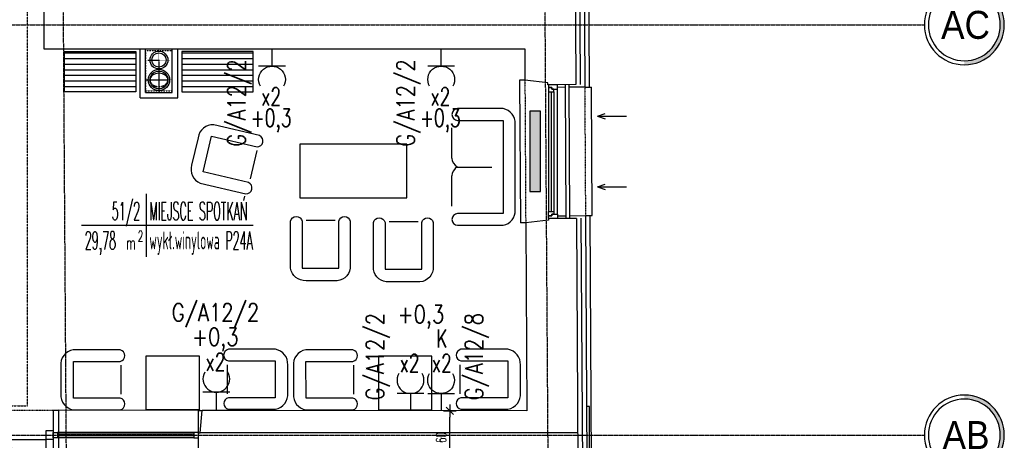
# Model space of a CAD drawing. Header units: inches. Extents: x -145354 to -97635, y 38777 to 78670.
# Tile 156 of 231: x -139025 to -137921, y 58591 to 59062. Entities that reach past the tile are written whole.
import ezdxf
from ezdxf.enums import TextEntityAlignment as Align

# ---------------------------------------------------------------- set-up
doc = ezdxf.new("R2010")
doc.units = ezdxf.units.IN
doc.header["$MEASUREMENT"] = 0
for name, pattern in [('CENTER', [2, 1.25, -0.25, 0.25, -0.25]), ('DASHDOT', [1, 0.5, -0.25, 0, -0.25]), ('DASHED', [0.75, 0.5, -0.25]), ('DASHED2', [0.375, 0.25, -0.125]), ('DIVIDE', [31.75, 12.7, -6.35, 0, -6.35, 0, -6.35]), ('HIDDEN', [0.375, 0.25, -0.125])]:
    doc.linetypes.add(name, pattern=pattern)
doc.layers.get('0').update_dxf_attribs({"color": 101})
doc.layers.add('0-pomoc', color=21, linetype='Continuous', plot=False)
for name, color, linetype in [('Drz---drzwi', 5, 'Continuous'), ('E-OPIS_POM', 6, 'Continuous'), ('E35', 6, 'Continuous'), ('E50', 3, 'Continuous'), ('Fas-balustrada-widok', 64, 'Continuous'), ('FLUID-W23', 7, 'Continuous'), ('Ins-ppoz-opis', 240, 'Continuous'), ('Ins-went-opis', 141, 'Continuous'), ('m-went-nawiew', 152, 'Continuous'), ('m-went-wywiew', 1, 'Continuous'), ('Okn---okna', 5, 'Continuous'), ('Os-osie glowne', 8, 'CENTER'), ('Os-osie-opis', 8, 'Continuous'), ('Sc-cegla pelna', 32, 'Continuous'), ('Sc-gazobeton', 45, 'Continuous'), ('Sc-gk', 120, 'Continuous'), ('Sc-izolacja term-obrys', 132, 'Continuous'), ('Sc-izolacja term-styropian', 151, 'STYROPIAN-KA'), ('Sc-kamien', 31, 'Continuous'), ('Sc-nadproza kon', 5, 'DASHED2'), ('Suf-widok', 8, 'Continuous'), ('W-idok', 9, 'Continuous'), ('W-otwor-strop', 126, 'Continuous'), ('Wym-wew', 8, 'Continuous'), ('Wyp-grzejniki', 56, 'Continuous'), ('Wyp-meble', 155, 'Continuous')]:
    doc.layers.add(name, color=color, linetype=linetype)
doc.layers.get('Wym-wew').off()
doc.styles.add('dwg_opis duży', font='ARIAL.TTF', dxfattribs={"width": 0.9})
doc.styles.add('KA wymiar', font='romans.shx', dxfattribs={"width": 0.6})
doc.styles.add('ROMANS', font='romans', dxfattribs={"width": 0.85})
doc.linetypes.add('BATTING', pattern='A,0.0001,-0.1,[134,ltypeshp.shx,S=0.1,R=0,X=-0.1,Y=0],-0.2,[134,ltypeshp.shx,S=0.1,R=180,X=0.1,Y=0],-0.1', length=0.4001)
doc.linetypes.add('STYROPIAN-KA', pattern='A,0.0001,-0.1,[135,ltypeshp.shx,S=0.1,R=0,X=-0.1,Y=0],0,[135,ltypeshp.shx,S=0.1,R=180,X=0.1,Y=0],-0.1', length=0.2001)
doc.linetypes.add('ZIGZAG', pattern='A,0.00254,-5.08,[131,ltypeshp.shx,S=5.08,R=0,X=-5.08,Y=0],-10.16,[131,ltypeshp.shx,S=5.08,R=180,X=5.08,Y=0],-5.08', length=20.32254)
doc.dimstyles.new('KA wymiar', dxfattribs={"dimscale": 50, "dimtxt": 0.23, "dimasz": 0.14, "dimexe": 0, "dimexo": 0, "dimgap": 0.08, "dimtad": 1, "dimdec": 1, "dimrnd": 0.5, "dimzin": 9, "dimdsep": 46, "dimtxsty": 'KA wymiar', "dimblk1": 'UKOS', "dimblk2": 'UKOS', "dimsah": 1, "dimcen": 0.2, "dimse1": 1, "dimse2": 1, "dimclrd": 256, "dimclre": 256, "dimclrt": 2, "dimadec": 3, "dimazin": 0, "dimtfac": 1, "dimtdec": 1, "dimtix": 1, "dimtmove": 2, "dimatfit": 3, "dimldrblk": 'DOT', "dimfxl": 0, "dimtolj": 1, "dimtzin": 9, "dimarcsym": 0})

# ---------------------------------------------------------------- blocks, each defined once
blk = doc.blocks.new('pow')
for p, q in [((0, 0.523), (0, -0.523)), ((-1.075, 0), (1.78, 0))]:
    blk.add_line(p, q)
at = {"style": 'KA wymiar', "width": 0.6}
for s, height, p in [('2', 0.18, (-0.139, -0.27)), ('m', 0.21, (-0.333, -0.401))]:
    blk.add_text(s, height=height, dxfattribs=at).set_placement(p)
at = {"style": 'KA wymiar'}
for tag, width, p in [('01', 0.7, (-0.131, 0.084)), ('000.00', 0.6, (-0.364, -0.401))]:
    blk.add_attdef(tag, text='', height=0.3, dxfattribs=dict(at, width=width)).set_placement(p, align=Align.RIGHT)
blk.add_attdef('POMIESZCZENIE', (0.071, 0.084), '', height=0.3, dxfattribs=at)
at = {"style": 'KA wymiar', "width": 0.8}
blk.add_attdef('POSADZKA', (0.071, -0.401), '', height=0.3, dxfattribs=at)
blk = doc.blocks.new('g2')
at = {"layer": 'E35'}
blk.add_line((15, 19.3), (-15, 19.3), dxfattribs=at)
blk.add_arc((0, 34.3), 15, 150, 30, dxfattribs=at)
at = {"layer": 'E50'}
blk.add_line((0, 19.3), (0, 0), dxfattribs=at)
blk = doc.blocks.new('fotel_podstawowy')
at = {"layer": 'Wyp-meble'}
blk.add_lwpolyline([(12.8, -0.2), (12.8, -52.7, -0.814277), (0, -52.7), (0, 0, -0.403655), (18.1, 13.9), (49.6, 13.9, -0.380123), (67.1, 0), (67.1, -52.7, -0.804356), (54, -52.7), (54, -0.3)], format="xyb", close=True, dxfattribs=at)
blk.add_lwpolyline([(17, -53.5), (49.5, -53.5)], dxfattribs=at)
blk = doc.blocks.new('podowojna kanapa')
at = {"layer": 'Wyp-meble'}
for p, q in [((57.4, -21.5), (57.4, -55.5)), ((57.4, -75.4), (57.4, -109.3))]:
    blk.add_line(p, q, dxfattribs=at)
blk.add_lwpolyline([(51, -130.9, 0.969502), (51, -117.7), (0, -117.7), (0, -13.2), (51, -13.2, 0.969502), (51, 0), (0, 0, 0.371033), (-13.6, -17.2), (-13.6, -113.7, 0.371033), (0, -130.9)], format="xyb", close=True, dxfattribs=at)
blk.add_lwpolyline([(51.4, -65.4), (12.8, -65.4)], dxfattribs=at)
for centre, start, end in [((46, -55.4), 298.4028, 359.7038), ((46, -75.5), 0.2962, 61.5972)]:
    blk.add_arc(centre, 11.4, start, end, dxfattribs=at)
blk = doc.blocks.new('_DKGJHF')
at = {"ltscale": 7}
for p, q in [((-21.1, -77), (35.9, -77)), ((-5, -145.5), (-105, -145.5)), ((-5, -147.5), (-105, -147.5))]:
    blk.add_line(p, q, dxfattribs=at)
for points in [[(5, -7.5), (5, 0), (-5, 0), (-5, -7.5)], [(5, -155), (5, -147.5), (-5, -147.5), (-5, -155)]]:
    blk.add_lwpolyline(points, close=True, dxfattribs=at)
for points in [[(-45, -7.5), (-5, -7.5)], [(-5, -147.5), (-5, -7.5)]]:
    blk.add_lwpolyline(points, dxfattribs=at)
for centre, radius, start, end in [((-5, -7.5), 40, 180, 270), ((-5, -147.5), 100, 90, 180)]:
    blk.add_arc(centre, radius, start, end)
blk = doc.blocks.new('UKOS')
at = {"color": 8}
blk.add_line((1, 0), (-1, 0), dxfattribs=at)
at = {"color": 1}
blk.add_line((0, 1), (0, -1), dxfattribs=at)
at = {"color": 1, "const_width": 0.2}
blk.add_lwpolyline([(0.6, 0.6), (-0.6, -0.6)], dxfattribs=at)
blk = doc.blocks.new('*D2096')
at = {"layer": 'Sc-gazobeton', "lineweight": -2}
blk.add_line((-138542.9, 58570.7), (-138542.9, 58616.7), dxfattribs=at)
at = {"layer": 'Sc-gazobeton', "lineweight": -2, "xscale": 7.000000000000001, "yscale": 7.000000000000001, "zscale": 7.000000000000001}
for p, rotation in [((-138542.9, 58623.7), 90), ((-138542.9, 58563.7), 270)]:
    blk.add_blockref('UKOS', p, dxfattribs=dict(at, rotation=rotation))
at = {"layer": 'Sc-gazobeton', "color": 2, "insert": (-138552.6, 58593.7), "char_height": 11.5, "attachment_point": 5, "rotation": 90, "style": 'KA wymiar'}
blk.add_mtext('\\A1;60', dxfattribs=at)
blk = doc.blocks.new('_Dot')
at = {"layer": '0-pomoc', "color": 0, "lineweight": -2}
blk.add_line((-0.5, 0), (-1, 0), dxfattribs=at)
at = {"layer": '0-pomoc', "color": 0, "const_width": 0.5}
blk.add_lwpolyline([(-0.25, 0, 1), (0.25, 0, 1)], format="xyb", close=True, dxfattribs=at)
blk = doc.blocks.new('ramiak_okna')
at = {"layer": 'Okn---okna'}
for p, q in [((145, 10), (5, 10)), ((8, 6), (142, 6)), ((8, 3), (142, 3)), ((8, 0), (142, 0))]:
    blk.add_line(p, q, dxfattribs=at)
for points in [[(5, 10), (0, 10), (0, 0), (3, 0), (3, 4), (5, 4)], [(8, 6), (5, 6), (5, 4), (3, 4), (3, 0), (5, 0), (8, 0)], [(142, 6), (145, 6), (145, 4), (147, 4), (147, 0), (145, 0), (142, 0)], [(145, 10), (150, 10), (150, 0), (147, 0), (147, 4), (145, 4)]]:
    blk.add_lwpolyline(points, close=True, dxfattribs=at)
blk = doc.blocks.new('0630_STRZAŁKA')
at = {"ltscale": 0.5}
for points in [[(0, 0), (-3, -8.6)], [(0, 0), (0, -32.4)], [(0, 0), (3, -8.6)]]:
    blk.add_lwpolyline(points, dxfattribs=at)
blk = doc.blocks.new('N160')
at = {"layer": 'm-went-nawiew', "color": 254, "linetype": 'HIDDEN'}
for p, q in [((-141996.4, 41075.7), (-141996.4, 41051.2)), ((-142008.7, 41063.4), (-141984.1, 41063.4))]:
    blk.add_line(p, q, dxfattribs=at)
at = {"layer": 'm-went-nawiew', "color": 254}
blk.add_circle((-141996.4, 41063.4), 10, dxfattribs=at)
at = {"layer": 'm-went-nawiew'}
blk.add_circle((-141996.4, 41063.4), 8, dxfattribs=at)
blk = doc.blocks.new('W200')
at = {"layer": 'm-went-wywiew', "color": 254, "linetype": 'HIDDEN'}
for p, q in [((-141949.6, 41108.1), (-141949.6, 41079.6)), ((-141963.8, 41093.8), (-141935.3, 41093.8))]:
    blk.add_line(p, q, dxfattribs=at)
at = {"layer": 'm-went-wywiew', "color": 254}
blk.add_circle((-141949.6, 41093.8), 12, dxfattribs=at)
at = {"layer": 'm-went-wywiew'}
blk.add_circle((-141949.6, 41093.8), 10, dxfattribs=at)
blk = doc.blocks.new('_opis_osi')
blk.add_hatch(color=256).paths.add_polyline_path([(32, -32), (28.8, -32, -1), (-28.8, -32), (-32, -32, 1)])
for radius in [32, 28.8]:
    blk.add_circle((0, -32), radius)
at = {"style": 'dwg_opis duży', "width": 0.9}
blk.add_attdef('AXNAMEV', text='', height=22.4, rotation=90, dxfattribs=at).set_placement((0, -32), align=Align.MIDDLE_CENTER)
blk = doc.blocks.new('163')
at = {"layer": 'Okn---okna'}
for p, q in [((0, 0), (0, 6)), ((0, 6), (2, 6)), ((5, 0), (0, 0)), ((2, 6), (5, 6)), ((5, 6), (5, 0)), ((158, 6), (5, 6)), ((158, 4), (5, 4)), ((158, 2), (5, 2)), ((161, 6), (158, 6)), ((158, 6), (158, 0)), ((163, 6), (161, 6)), ((163, 0), (163, 6)), ((158, 0), (5, 0)), ((158, 0), (163, 0))]:
    blk.add_line(p, q, dxfattribs=at)
blk = doc.blocks.new('*U1795')
at = {"color": 0, "linetype": 'ByBlock', "lineweight": -2}
blk.add_circle((0, 0), 100, dxfattribs=at)
at = {"color": 4, "linetype": 'Continuous'}
blk.add_ellipse((0, 0), major_axis=(0, 100), ratio=0.75, start_param=3.141593, end_param=6.283185, dxfattribs=at)
blk = doc.blocks.new('*U1792')
at = {"color": 0, "linetype": 'ByBlock', "lineweight": -2}
blk.add_circle((0, 0), 100, dxfattribs=at)
at = {"color": 4, "linetype": 'DASHED'}
blk.add_ellipse((0, 0), major_axis=(0, 100), ratio=0.75, start_param=0, end_param=3.141593, dxfattribs=at)
blk = doc.blocks.new('G_90')
at = {"layer": 'Wyp-grzejniki'}
h = blk.add_hatch(dxfattribs=at)
h.set_pattern_fill('DOTS', color=256, scale=0.5, angle=90, style=0)
h.set_pattern_definition([(90, (-37823.9399, -77504.90915), (-0.79375, 0.396875), [0, -0.79375])])
h.paths.add_polyline_path([(90, -12), (90, 0), (0, 0), (0, -12)])
blk.add_lwpolyline([(0, 0), (0, -12), (90, -12), (90, 0)], close=True, dxfattribs=at)

msp = doc.modelspace()

# ---------------------------------------------------------------- hatches: boundary and pattern name
at = {"layer": 'Wyp-meble'}
h = msp.add_hatch(dxfattribs=at)
h.set_pattern_fill('ANSI31', color=256, scale=50, angle=135, style=0)
h.set_pattern_definition([(7e-15, (-277737.9405, 0), (1e-15, -6.25), [])])
h.paths.add_polyline_path([(-138894.77, 59026.62), (-138894.77, 58981.62), (-138974.77, 58981.62), (-138974.77, 59026.62)])
h = msp.add_hatch(dxfattribs=at)
h.set_pattern_fill('ANSI31', color=256, scale=50, angle=135, style=0)
h.paths.add_polyline_path([(-138843.17, 59026.62), (-138843.17, 58981.62), (-138763.17, 58981.62), (-138763.17, 59026.62)])

# ---------------------------------------------------------------- linework, layer by layer
at = {"layer": 'Fas-balustrada-widok'}
for p, q in [((-138413.65, 58989.5), (-138412.83, 58839.51)), ((-138409.65, 58989.53), (-138408.83, 58839.53))]:
    msp.add_line(p, q, dxfattribs=at)
at = {"layer": 'Ins-ppoz-opis', "linetype": 'ZIGZAG', "ltscale": 0.025}
msp.add_lwpolyline([(-138399.5, 58599.11), (-138822.89, 58599.11)], dxfattribs=at)
at = {"layer": 'Os-osie glowne'}
for p, q in [((-138968.49, 57943.12), (-138996.29, 62104.61)), ((-138428.47, 57943.12), (-138456.28, 62104.61))]:
    msp.add_line(p, q, dxfattribs=at)
for points in [[(-143199.4, 59056.54), (-138010.88, 59056.54)], [(-143199.4, 58596.54), (-138010.88, 58596.54)]]:
    msp.add_lwpolyline(points, dxfattribs=at)
at = {"layer": 'Sc-cegla pelna'}
for p, q in [((-138997.88, 59029.54), (-138760.89, 59029.54)), ((-138760.89, 59029.54), (-138458.87, 59029.54)), ((-138458.87, 59029.54), (-138458.68, 58994.57)), ((-138457.8, 58834.58), (-138456.64, 58623.72))]:
    msp.add_line(p, q, dxfattribs=at)
for points in [[(-138999.32, 59289.54), (-138997.88, 59029.54)], [(-138403.16, 59262.54), (-138401.65, 58989.57)], [(-138401.65, 58989.57), (-138433.17, 58989.4), (-138433.18, 58991.4), (-138458.69, 58994.57)], [(-138400.83, 58839.57), (-138432.34, 58839.4), (-138432.33, 58837.4), (-138457.83, 58834.58)], [(-138400.83, 58839.57), (-138399.3, 58563.66)], [(-138822.89, 58599.11), (-138820.65, 58624.11)], [(-138758.65, 58624.04), (-138820.65, 58624.11)], [(-138456.64, 58623.72), (-138758.65, 58624.04)], [(-138824.55, 58599.11), (-138822.89, 58599.11)], [(-138824.55, 58564.13), (-138824.55, 58599.11)]]:
    msp.add_lwpolyline(points, dxfattribs=at)
at = {"layer": 'Sc-gazobeton'}
for p, q in [((-138987.73, 58624.29), (-138987.73, 58564.29)), ((-138987.73, 58624.29), (-138981.65, 58624.28)), ((-138824.55, 58599.11), (-138824.55, 58624.11)), ((-138824.55, 58624.11), (-138820.65, 58624.11))]:
    msp.add_line(p, q, dxfattribs=at)
at = {"layer": 'Sc-gk'}
for p, q in [((-138889.97, 58974.55), (-138889.97, 59029.55)), ((-138883.97, 58980.55), (-138883.97, 59029.55)), ((-138853.97, 58980.55), (-138853.97, 59029.55)), ((-138847.97, 58974.55), (-138847.97, 59029.55)), ((-138883.97, 58980.55), (-138853.97, 58980.55)), ((-138889.97, 58974.55), (-138847.97, 58974.55))]:
    msp.add_line(p, q, dxfattribs=at)
at = {"layer": 'Sc-izolacja term-obrys'}
for p, q in [((-138422.34, 58842.45), (-138412.84, 58842.51)), ((-138408.84, 58842.53), (-138390.84, 58842.63)), ((-138390.84, 58842.63), (-138389.28, 58558.66))]:
    msp.add_line(p, q, dxfattribs=at)
for points in [[(-138411.18, 59265.5), (-138393.18, 59265.6), (-138391.64, 58986.62), (-138409.64, 58986.53)], [(-138413.64, 58986.5), (-138422.34, 58986.46)]]:
    msp.add_lwpolyline(points, dxfattribs=at)
at = {"layer": 'Sc-izolacja term-styropian', "linetype": 'BATTING', "ltscale": 0.25}
for points in [[(-138398.16, 59262.57), (-138396.65, 58989.6)], [(-138395.83, 58839.6), (-138394.29, 58561.16)]]:
    msp.add_lwpolyline(points, dxfattribs=at)
at = {"layer": 'Sc-kamien'}
for p, q in [((-138386.28, 58628.66), (-138389.66, 58628.66)), ((-138386.28, 58555.66), (-138386.28, 58628.66))]:
    msp.add_line(p, q, dxfattribs=at)
at = {"layer": 'Sc-nadproza kon', "linetype": 'DASHDOT', "ltscale": 0.5}
for p, q in [((-138458.69, 58994.57), (-138457.83, 58834.58)), ((-138391.64, 58986.62), (-138390.84, 58842.63))]:
    msp.add_line(p, q, dxfattribs=at)
msp.add_lwpolyline([(-139142.73, 58624.45), (-138987.73, 58624.29)], dxfattribs=at)
at = {"layer": 'Suf-widok', "linetype": 'DIVIDE', "ltscale": 0.02}
msp.add_lwpolyline([(-139016.24, 61051.5), (-139186.65, 61051.5), (-139186.65, 58629.5), (-139016.24, 58629.5)], close=True, dxfattribs=at)
at = {"layer": 'W-idok'}
for p, q in [((-138458.68, 58994.57), (-138464.8, 58994.55)), ((-138457.8, 58834.57), (-138463.8, 58834.54)), ((-138385.84, 58842.63), (-138384.26, 58555.66))]:
    msp.add_line(p, q, dxfattribs=at)
for points in [[(-138388.18, 59265.6), (-138386.64, 58986.62)], [(-138464.8, 58994.55), (-138463.8, 58834.54)], [(-138391.64, 58986.62), (-138384.14, 58986.62)], [(-138390.84, 58842.63), (-138383.34, 58842.63), (-138384.14, 58986.62)]]:
    msp.add_lwpolyline(points, dxfattribs=at)
at = {"layer": 'W-idok', "linetype": 'Continuous'}
for points in [[(-138822.89, 58624.11), (-138981.65, 58624.28)], [(-138981.65, 58624.28), (-138981.65, 58564.13)]]:
    msp.add_lwpolyline(points, dxfattribs=at)
at = {"layer": 'W-otwor-strop', "linetype": 'DASHED2', "ltscale": 0.3}
msp.add_lwpolyline([(-138883.97, 58982.44), (-138853.97, 58982.44), (-138853.97, 59027.44), (-138883.97, 59027.44)], close=True, dxfattribs=at)
at = {"layer": 'Wyp-meble'}
for points in [[(-138894.77, 59026.62), (-138894.77, 58981.62), (-138974.77, 58981.62), (-138974.77, 59026.62)], [(-138843.17, 59026.62), (-138843.17, 58981.62), (-138763.17, 58981.62), (-138763.17, 59026.62)], [(-138710.95, 58862.64), (-138590.95, 58862.64), (-138590.95, 58922.64), (-138710.95, 58922.64)], [(-138883.64, 58625.18), (-138823.64, 58625.18), (-138823.64, 58685.18), (-138883.64, 58685.18)], [(-138622.88, 58625), (-138562.88, 58625), (-138562.88, 58685), (-138622.88, 58685)]]:
    msp.add_lwpolyline(points, close=True, dxfattribs=at)

# ---------------------------------------------------------------- block references
msp.add_blockref('163', (-138987.73, 58593.58))
at = {"layer": 'Drz---drzwi', "xscale": -1, "rotation": 270}
msp.add_blockref('_DKGJHF', (-138987.73, 58596.58), dxfattribs=at)
at = {"layer": 'E-OPIS_POM'}
ref = msp.add_blockref('pow', (-138883.38, 58831.81), dxfattribs=dict(at, xscale=67.5, yscale=67.5, zscale=67.5))
ref.add_attrib('000.00', '29,78', dxfattribs={"layer": '0', "height": 20.25, "style": 'KA wymiar', "width": 0.448374}).set_placement((-138917.06, 58804.75), align=Align.RIGHT)
ref.add_attrib('01', '51/2', dxfattribs={"layer": '0', "height": 20.25, "style": 'KA wymiar', "width": 0.448374}).set_placement((-138889.99, 58837.51), align=Align.RIGHT)
ref.add_attrib('POMIESZCZENIE', 'MIEJSCE SPOTKAŃ', (-138879.8, 58837.51), dxfattribs={"layer": '0', "height": 20.25, "style": 'KA wymiar', "width": 0.448374})
ref.add_attrib('POSADZKA', 'wykł.winylowa P24A', (-138879.8, 58804.75), dxfattribs={"layer": '0', "height": 20.25, "style": 'KA wymiar', "width": 0.448374})
at = {"layer": 'E35', "xscale": -1, "rotation": 180}
for p in [(-138742.21, 59029.54), (-138552.5, 59029.54)]:
    msp.add_blockref('g2', p, dxfattribs=at)
at = {"layer": 'E35'}
for p in [(-138804.64, 58625.18), (-138586.98, 58623.83)]:
    msp.add_blockref('g2', p, dxfattribs=at)
at = {"layer": 'E35', "xscale": -1}
msp.add_blockref('g2', (-138552.7, 58623.83), dxfattribs=at)
at = {"layer": 'FLUID-W23', "color": 1, "linetype": 'Continuous', "xscale": 0.09999999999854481, "yscale": 0.09999999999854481, "zscale": 0.1, "rotation": 90}
for name in ['*U1795', '*U1792']:
    msp.add_blockref(name, (-138868.97, 58994.79), dxfattribs=at)
at = {"layer": 'Ins-went-opis', "rotation": 90}
msp.add_blockref('0630_STRZAŁKA', (-138377.38, 58954.26), dxfattribs=at)
at = {"layer": 'Ins-went-opis', "xscale": -1, "rotation": 90}
msp.add_blockref('0630_STRZAŁKA', (-138377.38, 58874.88), dxfattribs=at)
at = {"layer": 'm-went-nawiew'}
msp.add_blockref('N160', (3127.41, 17953.69), dxfattribs=at)
at = {"layer": 'm-went-wywiew'}
msp.add_blockref('W200', (3080.6, 17900.94), dxfattribs=at)
at = {"layer": 'Okn---okna', "rotation": 270}
msp.add_blockref('ramiak_okna', (-138432.34, 58989.4), dxfattribs=at)
at = {"layer": 'Os-osie-opis'}
ref = msp.add_blockref('_opis_osi', (-138010.88, 59056.54), dxfattribs=dict(at, xscale=-1.400000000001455, yscale=1.400000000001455, zscale=1.4, rotation=90))
ref.add_attrib('AXNAMEV', 'AC', dxfattribs={"layer": '0', "height": 31.36, "style": 'dwg_opis duży', "width": 0.9}).set_placement((-137964.75, 59056.54), align=Align.MIDDLE_CENTER)
ref = msp.add_blockref('_opis_osi', (-138010.88, 58596.54), dxfattribs=dict(at, xscale=-1.400000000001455, yscale=1.400000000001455, zscale=1.4, rotation=90))
ref.add_attrib('AXNAMEV', 'AB', dxfattribs={"layer": '0', "height": 31.36, "style": 'dwg_opis duży', "width": 0.9}).set_placement((-137964.21, 58596.54), align=Align.MIDDLE_CENTER)
at = {"layer": 'Wym-wew', "rotation": 90}
msp.add_blockref('G_90', (-138453.24, 58869.57), dxfattribs=at)
at = {"layer": 'Wyp-meble', "rotation": 180}
for name, p in [('podowojna kanapa', (-138483.14, 58831.74)), ('fotel_podstawowy', (-138654.45, 58783.58)), ('fotel_podstawowy', (-138561.49, 58782.19))]:
    msp.add_blockref(name, p, dxfattribs=at)
at = {"layer": 'Wyp-meble', "xscale": -1}
for p, rotation in [((-138807.4, 58944.4), 76.74703493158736), ((-138965.11, 58691.99), 90), ((-138738.46, 58625.65), 270), ((-138704.34, 58691.99), 90), ((-138477.69, 58625.65), 270)]:
    msp.add_blockref('fotel_podstawowy', p, dxfattribs=dict(at, rotation=rotation))

# ---------------------------------------------------------------- texts
at = {"layer": 'E35', "style": 'ROMANS'}
for s, rotation, width, p in [('G/A12/2', 90, 0.8, (-138780.62, 58968.92)), ('G/A12/2', 90, 0.8, (-138590.92, 58968.92)), ('+0,3', 360, 0.8, (-138575.25, 58729.02)), ('G/A12/2', 90, 0.8, (-138625.4, 58684.45)), ('G/A12/8', 90, 0.8, (-138514.29, 58684.45)), ('+0,3', 360, 0.8, (-138805.73, 58703.69)), ('x2', 360, 0.7, (-138805.57, 58678.51)), ('x2', 360, 0.7, (-138587.91, 58677.16))]:
    msp.add_text(s, height=20, rotation=rotation, dxfattribs=dict(at, width=width)).set_placement(p, align=Align.MIDDLE)
for s, width, p in [('x2', 0.7, (-138743.14, 58976.21)), ('x2', 0.7, (-138553.43, 58976.21)), ('+0,3', 0.7, (-138743.14, 58949.21)), ('+0,3', 0.7, (-138553.43, 58949.21)), ('G/A12/2', 0.8, (-138805.61, 58732.67)), ('K', 0.7, (-138551.77, 58704.89)), ('x2', 0.7, (-138551.77, 58677.16))]:
    msp.add_text(s, height=20, dxfattribs=dict(at, width=width)).set_placement(p, align=Align.MIDDLE)

# ---------------------------------------------------------------- dimensions: what is measured, and where the dimension line sits
at = {"layer": 'Sc-gazobeton'}
dim = msp.add_linear_dim(base=(-138542.88, 58623.72), p1=(-138455.97, 58563.72), p2=(-138456.64, 58623.72), angle=90, dimstyle='KA wymiar', override={"dimpost": '\\X'}, dxfattribs=at)
dim.commit()
dim.dimension.update_dxf_attribs({"geometry": '*D2096', "text_midpoint": (-138552.63, 58593.72)})

doc.saveas('drawing.dxf')
